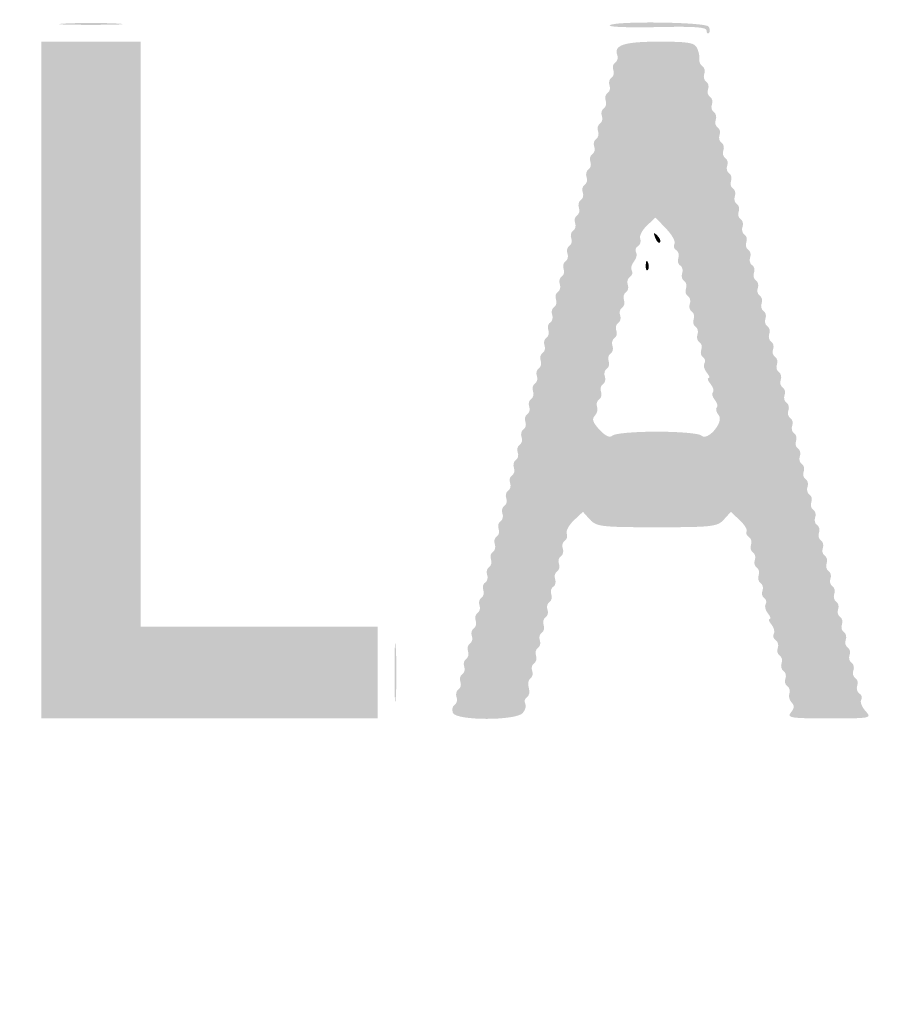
# Model space of a CAD drawing. Header units: inches. Extents: x -21 to 21, y -18 to 18.
# Tile 3 of 8: x -12.6 to -3.9, y -6.4 to 3.5. Entities that reach past the tile are written whole.
import ezdxf

# ---------------------------------------------------------------- set-up
doc = ezdxf.new("R2010")
doc.units = ezdxf.units.IN
doc.header["$MEASUREMENT"] = 0

msp = doc.modelspace()

# ---------------------------------------------------------------- hatches: boundary and pattern name
h = msp.add_hatch(color=7)
edge = h.paths.add_edge_path()
edge.add_spline(control_points=[(-19.3046, -17.9388), (-19.5793, -17.8614), (-19.7294, -17.7876), (-20.0067, -17.5935), (-20.3222, -17.3725), (-20.5239, -17.1423), (-20.7232, -16.7756), (-21.0255, -16.2192), (-21, -17.7651), (-21, -0.0017), (-21, 16.8605), (-21.0081, 16.0598), (-20.8331, 16.5515), (-20.6856, 16.9662), (-20.1975, 17.5232), (-19.8055, 17.7241), (-19.7313, 17.7621), (-19.5493, 17.8341), (-19.4009, 17.8842)], knot_values=[0, 0, 0, 0, 1, 1, 1, 2, 2, 2, 3, 3, 3, 4, 4, 4, 5, 5, 5, 6, 6, 6, 6], degree=3, periodic=0)
edge.add_line((-19.4009, 17.8842), (-19.1312, 17.9752))
edge.add_line((-19.1312, 17.9752), (-0.1734, 17.9872))
edge.add_spline(control_points=[(-0.1734, 17.9872), (14.359, 17.9963), (18.8471, 17.9884), (19.0531, 17.9532), (19.5853, 17.8624), (19.9703, 17.6695), (20.3226, 17.3171), (20.6552, 16.9846), (20.8523, 16.5999), (20.9586, 16.0756), (20.9877, 15.932), (21, 11.1644), (21, -0.0011), (21, -14.5235), (20.9947, -15.9002), (20.9372, -16.1856), (20.7882, -16.9249), (20.1928, -17.6181), (19.4736, -17.8896)], knot_values=[0, 0, 0, 0, 1, 1, 1, 2, 2, 2, 3, 3, 3, 4, 4, 4, 5, 5, 5, 6, 6, 6, 6], degree=3, periodic=0)
edge.add_line((19.4736, -17.8896), (19.2468, -17.9752))
edge.add_line((19.2468, -17.9752), (0.0578, -17.9814))
edge.add_spline(control_points=[(0.0578, -17.9814), (-15.3303, -17.9864), (-19.1655, -17.978), (-19.3046, -17.9388)], knot_values=[0, 0, 0, 0, 1, 1, 1, 1], degree=3, periodic=0)
edge = h.paths.add_edge_path(flags=0)
edge.add_spline(control_points=[(19.4736, -17.8125), (20.1743, -17.548), (20.7129, -16.9159), (20.8601, -16.1856), (20.9176, -15.9002), (20.9229, -14.5235), (20.9229, -0.0011), (20.9229, 11.1644), (20.9107, 15.932), (20.8815, 16.0756), (20.7784, 16.5841), (20.6015, 16.9412), (20.2959, 17.2577), (20.1069, 17.4535), (19.7809, 17.671), (19.5571, 17.7506), (19.0638, 17.926), (20.0708, 17.9175), (-0.0122, 17.9168), (-20.3355, 17.916), (-19.0841, 17.9282), (-19.6222, 17.7257), (-20.078, 17.5541), (-20.5871, 17.0265), (-20.7566, 16.5501), (-20.9309, 16.06), (-20.9229, 16.8546), (-20.9229, -0.0041), (-20.9229, -14.1803), (-20.9166, -15.9103), (-20.8633, -16.1755), (-20.7004, -16.9864), (-20.0977, -17.6384), (-19.3046, -17.8617), (-19.1655, -17.9009), (-15.3303, -17.9093), (0.0578, -17.9044)], knot_values=[0, 0, 0, 0, 1, 1, 1, 2, 2, 2, 3, 3, 3, 4, 4, 4, 5, 5, 5, 6, 6, 6, 7, 7, 7, 8, 8, 8, 9, 9, 9, 10, 10, 10, 11, 11, 11, 12, 12, 12, 12], degree=3, periodic=0)
edge.add_line((0.0578, -17.9044), (19.2468, -17.8982))
edge.add_line((19.2468, -17.8982), (19.4736, -17.8125))
h = msp.add_hatch(color=7)
edge = h.paths.add_edge_path()
edge.add_spline(control_points=[(-19.0228, -17.1737), (-19.0333, -17.1566), (-19.0616, -17.1493), (-19.0855, -17.1573), (-19.1095, -17.1653), (-19.1717, -17.1497), (-19.2238, -17.1227), (-19.2758, -17.0957), (-19.3321, -17.0822), (-19.349, -17.0926), (-19.3659, -17.1031), (-19.4885, -17.0272), (-19.6215, -16.924), (-19.7978, -16.7872), (-19.8954, -16.6744), (-19.9816, -16.5081), (-20.1133, -16.2542), (-20.163, -16.1167), (-20.1552, -16.0275), (-20.1524, -15.9947), (-20.1939, -15.9266), (-20.2475, -15.8763)], knot_values=[0, 0, 0, 0, 1, 1, 1, 2, 2, 2, 3, 3, 3, 4, 4, 4, 5, 5, 5, 6, 6, 6, 7, 7, 7, 7], degree=3, periodic=0)
edge.add_line((-20.2475, -15.8763), (-20.345, -15.7847))
edge.add_line((-20.345, -15.7847), (-20.345, -0.0193))
edge.add_line((-20.345, -0.0193), (-20.345, 15.7462))
edge.add_line((-20.345, 15.7462), (-20.2464, 15.8388))
edge.add_spline(control_points=[(-20.2464, 15.8388), (-20.188, 15.8936), (-20.1552, 15.9591), (-20.1657, 15.9996), (-20.1756, 16.0371), (-20.1674, 16.0778), (-20.1477, 16.09), (-20.1279, 16.1022), (-20.1158, 16.1326), (-20.1208, 16.1575), (-20.1258, 16.1824), (-20.1083, 16.2418), (-20.082, 16.2894), (-20.0556, 16.3371), (-20.0434, 16.3761), (-20.0549, 16.3761), (-20.0664, 16.3761), (-20.0163, 16.4607), (-19.9437, 16.5641), (-19.8472, 16.7013), (-19.823, 16.7636), (-19.8541, 16.7947), (-19.8775, 16.8181), (-19.8846, 16.8494), (-19.8697, 16.8642), (-19.8549, 16.8791), (-19.8236, 16.872), (-19.8002, 16.8486), (-19.7691, 16.8175), (-19.7068, 16.8417), (-19.5696, 16.9382), (-19.4662, 17.0108), (-19.3817, 17.0609), (-19.3817, 17.0494), (-19.3817, 17.0379), (-19.3426, 17.0502), (-19.295, 17.0766), (-19.2473, 17.1031), (-19.1967, 17.1254), (-19.1826, 17.1262), (-19.1684, 17.1269), (-19.1442, 17.1402), (-19.1287, 17.1557), (-19.1132, 17.1712), (-19.0636, 17.1747), (-19.0185, 17.1633), (-18.9625, 17.1493), (-18.9072, 17.1739), (-18.8441, 17.2411)], knot_values=[0, 0, 0, 0, 1, 1, 1, 2, 2, 2, 3, 3, 3, 4, 4, 4, 5, 5, 5, 6, 6, 6, 7, 7, 7, 8, 8, 8, 9, 9, 9, 10, 10, 10, 11, 11, 11, 12, 12, 12, 13, 13, 13, 14, 14, 14, 15, 15, 15, 16, 16, 16, 16], degree=3, periodic=0)
edge.add_line((-18.8441, 17.2411), (-18.7517, 17.3394))
edge.add_line((-18.7517, 17.3394), (0.0193, 17.3394))
edge.add_line((0.0193, 17.3394), (18.7902, 17.3394))
edge.add_line((18.7902, 17.3394), (18.8818, 17.242))
edge.add_spline(control_points=[(18.8818, 17.242), (18.9322, 17.1884), (18.9981, 17.154), (19.0283, 17.1656), (19.0585, 17.1772), (19.107, 17.1669), (19.1361, 17.1427), (19.1652, 17.1186), (19.189, 17.11), (19.189, 17.1237), (19.189, 17.1374), (19.2323, 17.1202), (19.2853, 17.0854), (19.3383, 17.0507), (19.3817, 17.0331), (19.3817, 17.0463), (19.3817, 17.0595), (19.4662, 17.0108), (19.5696, 16.9382), (19.7169, 16.8347), (19.7686, 16.8158), (19.8086, 16.8512), (19.8503, 16.8881), (19.8511, 16.885), (19.8128, 16.834), (19.7752, 16.7839), (19.778, 16.7617), (19.8274, 16.7207), (19.8832, 16.6745), (20.1267, 16.2386), (20.1312, 16.1771), (20.1322, 16.1629), (20.1457, 16.1387), (20.1612, 16.1232), (20.1767, 16.1077), (20.1802, 16.0581), (20.1688, 16.013), (20.1548, 15.9569), (20.1794, 15.9017), (20.2466, 15.8386)], knot_values=[0, 0, 0, 0, 1, 1, 1, 2, 2, 2, 3, 3, 3, 4, 4, 4, 5, 5, 5, 6, 6, 6, 7, 7, 7, 8, 8, 8, 9, 9, 9, 10, 10, 10, 11, 11, 11, 12, 12, 12, 13, 13, 13, 13], degree=3, periodic=0)
edge.add_line((20.2466, 15.8386), (20.345, 15.7462))
edge.add_line((20.345, 15.7462), (20.345, -0.0193))
edge.add_line((20.345, -0.0193), (20.345, -15.7847))
edge.add_line((20.345, -15.7847), (20.2475, -15.8763))
edge.add_spline(control_points=[(20.2475, -15.8763), (20.1939, -15.9266), (20.1532, -15.9947), (20.1571, -16.0275), (20.161, -16.0603), (20.1506, -16.1218), (20.1342, -16.1642), (20.0315, -16.4282), (19.9199, -16.6426), (19.8297, -16.7493), (19.7288, -16.8685), (19.1387, -17.1993), (19.0985, -17.1591), (19.0875, -17.1481), (19.0616, -17.1495), (19.0409, -17.1623), (18.9836, -17.1977), (-19.0009, -17.2091), (-19.0228, -17.1737)], knot_values=[0, 0, 0, 0, 1, 1, 1, 2, 2, 2, 3, 3, 3, 4, 4, 4, 5, 5, 5, 6, 6, 6, 6], degree=3, periodic=0)
edge = h.paths.add_edge_path(flags=0)
edge.add_spline(control_points=[(-18.7844, -16.5688), (-18.7148, -16.4919), (-18.6657, -16.4917), (-0.0061, -16.4917)], knot_values=[0, 0, 0, 0, 1, 1, 1, 1], degree=3, periodic=0)
edge.add_line((-0.0061, -16.4917), (18.7024, -16.4917))
edge.add_line((18.7024, -16.4917), (18.7887, -16.5728))
edge.add_spline(control_points=[(18.7887, -16.5728), (18.8437, -16.6245), (18.8935, -16.6424), (18.926, -16.6221), (18.9541, -16.6046), (18.9981, -16.587), (19.0238, -16.5831), (19.1521, -16.5637), (19.558, -16.1736), (19.5178, -16.1085), (19.507, -16.091), (19.5229, -16.056), (19.5532, -16.0309), (19.5835, -16.0058), (19.5994, -15.9622), (19.5887, -15.9341), (19.5779, -15.906), (19.5876, -15.8716), (19.6102, -15.8576), (19.6666, -15.8227), (19.6686, 15.8215), (19.6122, 15.8564), (19.5907, 15.8697), (19.5828, 15.8963), (19.5947, 15.9156), (19.672, 16.0406), (19.0458, 16.6663), (18.9208, 16.589), (18.9017, 16.5772), (18.8752, 16.5852), (18.8619, 16.6067), (18.8281, 16.6613), (-18.8281, 16.6613), (-18.8619, 16.6067), (-18.8752, 16.5852), (-18.9018, 16.5773), (-18.9211, 16.5892), (-19.0462, 16.6665), (-19.6718, 16.0403), (-19.5945, 15.9153), (-19.5827, 15.8962), (-19.5907, 15.8697), (-19.6122, 15.8564), (-19.6732, 15.8187), (-19.6661, -15.845), (-19.6051, -15.9061), (-19.5797, -15.9315), (-19.5737, -15.9523), (-19.5918, -15.9523), (-19.61, -15.9523), (-19.5918, -15.9888), (-19.5514, -16.0334), (-19.511, -16.078), (-19.4844, -16.1229), (-19.4923, -16.1332), (-19.5415, -16.1974), (-19.0655, -16.6308), (-18.9942, -16.5867), (-18.9771, -16.5762), (-18.9522, -16.5852), (-18.9389, -16.6067), (-18.903, -16.6648), (-18.8622, -16.6548), (-18.7844, -16.5688)], knot_values=[0, 0, 0, 0, 1, 1, 1, 2, 2, 2, 3, 3, 3, 4, 4, 4, 5, 5, 5, 6, 6, 6, 7, 7, 7, 8, 8, 8, 9, 9, 9, 10, 10, 10, 11, 11, 11, 12, 12, 12, 13, 13, 13, 14, 14, 14, 15, 15, 15, 16, 16, 16, 17, 17, 17, 18, 18, 18, 19, 19, 19, 20, 20, 20, 21, 21, 21, 21], degree=3, periodic=0)
h = msp.add_hatch(color=7)
edge = h.paths.add_edge_path()
edge.add_spline(control_points=[(-12.1665, 3.4965), (-12.0235, 3.5039), (-11.7894, 3.5039), (-11.6463, 3.4965), (-11.5033, 3.489), (-11.6203, 3.483), (-11.9064, 3.483), (-12.1925, 3.483), (-12.3096, 3.489), (-12.1665, 3.4965)], knot_values=[0, 0, 0, 0, 1, 1, 1, 2, 2, 2, 3, 3, 3, 3], degree=3, periodic=0)
h = msp.add_hatch(color=7)
edge = h.paths.add_edge_path()
edge.add_spline(control_points=[(-5.7028, 3.4251), (-5.7028, 3.4604), (-5.8275, 3.4692), (-6.2001, 3.4604), (-6.4736, 3.4539), (-6.6893, 3.4616), (-6.6795, 3.4775), (-6.6507, 3.5238), (-5.711, 3.5124), (-5.6819, 3.4653), (-5.6679, 3.4427), (-5.6669, 3.4138), (-5.6796, 3.4011), (-5.6923, 3.3884), (-5.7028, 3.3992), (-5.7028, 3.4251)], knot_values=[0, 0, 0, 0, 1, 1, 1, 2, 2, 2, 3, 3, 3, 4, 4, 4, 5, 5, 5, 5], degree=3, periodic=0)
msp.add_hatch(color=7).paths.add_polyline_path([(-12.4073, -0.0963), (-12.4073, 3.3138), (-11.9064, 3.3138), (-11.4055, 3.3138), (-11.4055, 0.3661), (-11.4055, -2.5817), (-10.211, -2.5817), (-9.0165, -2.5817), (-9.0165, -3.044), (-9.0165, -3.5064), (-10.7119, -3.5064), (-12.4073, -3.5064), (-12.4073, -0.0963)])
h = msp.add_hatch(color=7)
edge = h.paths.add_edge_path()
edge.add_spline(control_points=[(-8.2593, -3.4499), (-8.2713, -3.4187), (-8.2633, -3.3823), (-8.2416, -3.3689), (-8.2198, -3.3555), (-8.2112, -3.3208), (-8.2223, -3.2918), (-8.2334, -3.2629), (-8.2247, -3.2282), (-8.203, -3.2148), (-8.1813, -3.2013), (-8.1726, -3.1667), (-8.1838, -3.1377), (-8.1949, -3.1087), (-8.1862, -3.0741), (-8.1645, -3.0606), (-8.1428, -3.0472), (-8.1341, -3.0125), (-8.1452, -2.9836), (-8.1563, -2.9546), (-8.1477, -2.9199), (-8.126, -2.9065), (-8.1043, -2.8931), (-8.0956, -2.8584), (-8.1067, -2.8294), (-8.1178, -2.8005), (-8.1091, -2.7658), (-8.0874, -2.7524), (-8.0657, -2.739), (-8.0571, -2.7043), (-8.0682, -2.6753), (-8.0793, -2.6464), (-8.0706, -2.6117), (-8.0489, -2.5983), (-8.0272, -2.5848), (-8.0185, -2.5502), (-8.0296, -2.5212), (-8.0408, -2.4922), (-8.0321, -2.4575), (-8.0104, -2.4441), (-7.9887, -2.4307), (-7.98, -2.396), (-7.9911, -2.3671), (-8.0022, -2.3381), (-7.9935, -2.3034), (-7.9718, -2.29), (-7.9501, -2.2766), (-7.9415, -2.2419), (-7.9526, -2.2129), (-7.9637, -2.184), (-7.955, -2.1493), (-7.9333, -2.1359), (-7.9116, -2.1224), (-7.9029, -2.0878), (-7.914, -2.0588), (-7.9252, -2.0298), (-7.9165, -1.9952), (-7.8948, -1.9817), (-7.8731, -1.9683), (-7.8644, -1.9336), (-7.8755, -1.9047), (-7.8866, -1.8757), (-7.878, -1.841), (-7.8562, -1.8276), (-7.8345, -1.8142), (-7.8259, -1.7795), (-7.837, -1.7505), (-7.8481, -1.7216), (-7.8394, -1.6869), (-7.8177, -1.6735), (-7.796, -1.6601), (-7.7873, -1.6254), (-7.7984, -1.5964), (-7.8096, -1.5675), (-7.8009, -1.5328), (-7.7792, -1.5194), (-7.7575, -1.5059), (-7.7488, -1.4713), (-7.7599, -1.4423), (-7.771, -1.4133), (-7.7624, -1.3786), (-7.7406, -1.3652), (-7.7189, -1.3518), (-7.7103, -1.3171), (-7.7214, -1.2882), (-7.7325, -1.2592), (-7.7238, -1.2245), (-7.7021, -1.2111), (-7.6804, -1.1977), (-7.6717, -1.163), (-7.6828, -1.134), (-7.694, -1.1051), (-7.6853, -1.0704), (-7.6636, -1.057), (-7.6419, -1.0436), (-7.6332, -1.0089), (-7.6443, -0.9799), (-7.6554, -0.9509), (-7.6468, -0.9163), (-7.625, -0.9028), (-7.6033, -0.8894), (-7.5947, -0.8547), (-7.6058, -0.8258), (-7.6169, -0.7968), (-7.6082, -0.7621), (-7.5865, -0.7487), (-7.5648, -0.7353), (-7.5561, -0.7006), (-7.5672, -0.6716), (-7.5784, -0.6427), (-7.5697, -0.608), (-7.548, -0.5946), (-7.5263, -0.5812), (-7.5176, -0.5465), (-7.5287, -0.5175), (-7.5398, -0.4886), (-7.5312, -0.4539), (-7.5095, -0.4405), (-7.4877, -0.427), (-7.4791, -0.3924), (-7.4902, -0.3634), (-7.5013, -0.3344), (-7.4926, -0.2997), (-7.4709, -0.2863), (-7.4492, -0.2729), (-7.4405, -0.2382), (-7.4517, -0.2093), (-7.4628, -0.1803), (-7.4541, -0.1456), (-7.4324, -0.1322), (-7.4107, -0.1188), (-7.402, -0.0841), (-7.4131, -0.0551), (-7.4242, -0.0262), (-7.4156, 0.0085), (-7.3939, 0.0219), (-7.3721, 0.0353), (-7.3635, 0.07), (-7.3746, 0.099), (-7.3857, 0.128), (-7.377, 0.1626), (-7.3553, 0.1761), (-7.3336, 0.1895), (-7.3249, 0.2242), (-7.3361, 0.2531), (-7.3472, 0.2821), (-7.3385, 0.3168), (-7.3168, 0.3302), (-7.2951, 0.3436), (-7.2864, 0.3783), (-7.2975, 0.4073), (-7.3086, 0.4362), (-7.3, 0.4709), (-7.2783, 0.4843), (-7.2565, 0.4977), (-7.2479, 0.5324), (-7.259, 0.5614), (-7.2701, 0.5903), (-7.2614, 0.625), (-7.2397, 0.6384), (-7.218, 0.6519), (-7.2093, 0.6865), (-7.2205, 0.7155), (-7.2316, 0.7445), (-7.2229, 0.7792), (-7.2012, 0.7926), (-7.1795, 0.806), (-7.1708, 0.8407), (-7.1819, 0.8696), (-7.193, 0.8986), (-7.1844, 0.9333), (-7.1627, 0.9467), (-7.141, 0.9601), (-7.1323, 0.9948), (-7.1434, 1.0238), (-7.1545, 1.0527), (-7.1458, 1.0874), (-7.1241, 1.1008), (-7.1024, 1.1142), (-7.0937, 1.1489), (-7.1049, 1.1779), (-7.116, 1.2069), (-7.1073, 1.2415), (-7.0856, 1.255), (-7.0639, 1.2684), (-7.0552, 1.3031), (-7.0663, 1.332), (-7.0774, 1.361), (-7.0688, 1.3957), (-7.0471, 1.4091), (-7.0254, 1.4225), (-7.0167, 1.4572), (-7.0278, 1.4861), (-7.0389, 1.5151), (-7.0302, 1.5498), (-7.0085, 1.5632), (-6.9868, 1.5766), (-6.9782, 1.6113), (-6.9893, 1.6403), (-7.0004, 1.6692), (-6.9917, 1.7039), (-6.97, 1.7173), (-6.9483, 1.7308), (-6.9396, 1.7654), (-6.9507, 1.7944), (-6.9619, 1.8234), (-6.9532, 1.8581), (-6.9315, 1.8715), (-6.9098, 1.8849), (-6.9011, 1.9196), (-6.9122, 1.9485), (-6.9233, 1.9775), (-6.9146, 2.0122), (-6.8929, 2.0256), (-6.8712, 2.039), (-6.8626, 2.0737), (-6.8737, 2.1027), (-6.8848, 2.1316), (-6.8761, 2.1663), (-6.8544, 2.1797), (-6.8327, 2.1931), (-6.824, 2.2278), (-6.8351, 2.2568), (-6.8463, 2.2858), (-6.8376, 2.3204), (-6.8159, 2.3339), (-6.7942, 2.3473), (-6.7855, 2.382), (-6.7966, 2.4109), (-6.8077, 2.4399), (-6.7991, 2.4746), (-6.7773, 2.488), (-6.7556, 2.5014), (-6.747, 2.5361), (-6.7581, 2.565), (-6.7692, 2.594), (-6.7605, 2.6287), (-6.7388, 2.6421), (-6.7171, 2.6555), (-6.7084, 2.6902), (-6.7195, 2.7192), (-6.7307, 2.7481), (-6.722, 2.7828), (-6.7003, 2.7962), (-6.6786, 2.8097), (-6.6699, 2.8443), (-6.681, 2.8733), (-6.6921, 2.9023), (-6.6835, 2.937), (-6.6617, 2.9504), (-6.64, 2.9638), (-6.6314, 2.9985), (-6.6425, 3.0274), (-6.6536, 3.0564), (-6.6449, 3.0911), (-6.6232, 3.1045), (-6.6015, 3.1179), (-6.5922, 3.151), (-6.6026, 3.1781), (-6.6413, 3.2789), (-6.5328, 3.3138), (-6.1808, 3.3138), (-5.8804, 3.3138), (-5.8221, 3.3035), (-5.7971, 3.2463), (-5.7809, 3.2092), (-5.7709, 3.1585), (-5.7748, 3.1336), (-5.7787, 3.1087), (-5.7648, 3.0778), (-5.744, 3.065), (-5.7232, 3.0521), (-5.7152, 3.0179), (-5.7263, 2.9889), (-5.7374, 2.9599), (-5.7288, 2.9253), (-5.7071, 2.9118), (-5.6854, 2.8984), (-5.6767, 2.8637), (-5.6878, 2.8348), (-5.6989, 2.8058), (-5.6902, 2.7711), (-5.6685, 2.7577), (-5.6468, 2.7443), (-5.6381, 2.7096), (-5.6493, 2.6806), (-5.6604, 2.6517), (-5.6517, 2.617), (-5.63, 2.6036), (-5.6083, 2.5902), (-5.5996, 2.5555), (-5.6107, 2.5265), (-5.6218, 2.4976), (-5.6132, 2.4629), (-5.5915, 2.4495), (-5.5698, 2.436), (-5.5611, 2.4014), (-5.5722, 2.3724), (-5.5833, 2.3434), (-5.5746, 2.3087), (-5.5529, 2.2953), (-5.5312, 2.2819), (-5.5226, 2.2472), (-5.5337, 2.2183), (-5.5448, 2.1893), (-5.5361, 2.1546), (-5.5144, 2.1412), (-5.4927, 2.1278), (-5.484, 2.0931), (-5.4951, 2.0641), (-5.5063, 2.0352), (-5.4976, 2.0005), (-5.4759, 1.9871), (-5.4542, 1.9736), (-5.4455, 1.939), (-5.4566, 1.91), (-5.4677, 1.881), (-5.459, 1.8464), (-5.4373, 1.8329), (-5.4156, 1.8195), (-5.407, 1.7848), (-5.4181, 1.7559), (-5.4292, 1.7269), (-5.4205, 1.6922), (-5.3988, 1.6788), (-5.3771, 1.6654), (-5.3684, 1.6307), (-5.3795, 1.6017), (-5.3907, 1.5728), (-5.382, 1.5381), (-5.3603, 1.5247), (-5.3386, 1.5113), (-5.3299, 1.4766), (-5.341, 1.4476), (-5.3521, 1.4187), (-5.3435, 1.384), (-5.3217, 1.3706), (-5.3, 1.3571), (-5.2914, 1.3225), (-5.3025, 1.2935), (-5.3136, 1.2645), (-5.3049, 1.2298), (-5.2832, 1.2164), (-5.2615, 1.203), (-5.2528, 1.1683), (-5.2639, 1.1394), (-5.2751, 1.1104), (-5.2664, 1.0757), (-5.2447, 1.0623), (-5.223, 1.0489), (-5.2143, 1.0142), (-5.2254, 0.9852), (-5.2365, 0.9563), (-5.2279, 0.9216), (-5.2061, 0.9082), (-5.1844, 0.8947), (-5.1758, 0.8601), (-5.1869, 0.8311), (-5.198, 0.8021), (-5.1893, 0.7675), (-5.1676, 0.754), (-5.1459, 0.7406), (-5.1372, 0.7059), (-5.1483, 0.677), (-5.1595, 0.648), (-5.1508, 0.6133), (-5.1291, 0.5999), (-5.1074, 0.5865), (-5.0987, 0.5518), (-5.1098, 0.5228), (-5.1209, 0.4939), (-5.1123, 0.4592), (-5.0905, 0.4458), (-5.0688, 0.4324), (-5.0602, 0.3977), (-5.0713, 0.3687), (-5.0824, 0.3398), (-5.0737, 0.3051), (-5.052, 0.2917), (-5.0303, 0.2782), (-5.0216, 0.2436), (-5.0328, 0.2146), (-5.0439, 0.1856), (-5.0352, 0.1509), (-5.0135, 0.1375), (-4.9918, 0.1241), (-4.9831, 0.0894), (-4.9942, 0.0605), (-5.0053, 0.0315), (-4.9967, -0.0032), (-4.975, -0.0166), (-4.9532, -0.03), (-4.9446, -0.0647), (-4.9557, -0.0937), (-4.9668, -0.1226), (-4.9581, -0.1573), (-4.9364, -0.1707), (-4.9147, -0.1841), (-4.906, -0.2188), (-4.9172, -0.2478), (-4.9283, -0.2768), (-4.9196, -0.3114), (-4.8979, -0.3249), (-4.8762, -0.3383), (-4.8675, -0.373), (-4.8786, -0.4019), (-4.8897, -0.4309), (-4.8811, -0.4656), (-4.8594, -0.479), (-4.8376, -0.4924), (-4.829, -0.5271), (-4.8401, -0.5561), (-4.8512, -0.585), (-4.8425, -0.6197), (-4.8208, -0.6331), (-4.7991, -0.6465), (-4.7904, -0.6812), (-4.8016, -0.7102), (-4.8127, -0.7391), (-4.804, -0.7738), (-4.7823, -0.7872), (-4.7606, -0.8007), (-4.7519, -0.8353), (-4.763, -0.8643), (-4.7741, -0.8933), (-4.7655, -0.928), (-4.7438, -0.9414), (-4.722, -0.9548), (-4.7134, -0.9895), (-4.7245, -1.0184), (-4.7356, -1.0474), (-4.7269, -1.0821), (-4.7052, -1.0955), (-4.6835, -1.1089), (-4.6748, -1.1436), (-4.686, -1.1726), (-4.6971, -1.2015), (-4.6884, -1.2362), (-4.6667, -1.2496), (-4.645, -1.263), (-4.6363, -1.2977), (-4.6474, -1.3267), (-4.6585, -1.3557), (-4.6499, -1.3903), (-4.6282, -1.4038), (-4.6065, -1.4172), (-4.5978, -1.4519), (-4.6089, -1.4808), (-4.62, -1.5098), (-4.6113, -1.5445), (-4.5896, -1.5579), (-4.5679, -1.5713), (-4.5592, -1.606), (-4.5704, -1.635), (-4.5815, -1.6639), (-4.5728, -1.6986), (-4.5511, -1.712), (-4.5294, -1.7254), (-4.5207, -1.7601), (-4.5318, -1.7891), (-4.5429, -1.818), (-4.5343, -1.8527), (-4.5126, -1.8661), (-4.4909, -1.8796), (-4.4822, -1.9142), (-4.4933, -1.9432), (-4.5044, -1.9722), (-4.4957, -2.0069), (-4.474, -2.0203), (-4.4523, -2.0337), (-4.4437, -2.0684), (-4.4548, -2.0973), (-4.4659, -2.1263), (-4.4572, -2.161), (-4.4355, -2.1744), (-4.4138, -2.1878), (-4.4051, -2.2225), (-4.4162, -2.2515), (-4.4274, -2.2804), (-4.4187, -2.3151), (-4.397, -2.3285), (-4.3753, -2.3419), (-4.3666, -2.3766), (-4.3777, -2.4056), (-4.3888, -2.4346), (-4.3802, -2.4692), (-4.3584, -2.4827), (-4.3367, -2.4961), (-4.3281, -2.5308), (-4.3392, -2.5597), (-4.3503, -2.5887), (-4.3416, -2.6234), (-4.3199, -2.6368), (-4.2982, -2.6502), (-4.2895, -2.6849), (-4.3006, -2.7139), (-4.3118, -2.7428), (-4.3031, -2.7775), (-4.2814, -2.7909), (-4.2597, -2.8043), (-4.251, -2.839), (-4.2621, -2.868), (-4.2732, -2.8969), (-4.2646, -2.9316), (-4.2428, -2.945), (-4.2211, -2.9585), (-4.2125, -2.9931), (-4.2236, -3.0221), (-4.2347, -3.0511), (-4.226, -3.0858), (-4.2043, -3.0992), (-4.1826, -3.1126), (-4.1739, -3.1473), (-4.185, -3.1762), (-4.1962, -3.2052), (-4.1864, -3.2405), (-4.1635, -3.2547), (-4.1405, -3.2689), (-4.1323, -3.2978), (-4.1453, -3.3189), (-4.1584, -3.3399), (-4.1386, -3.3907), (-4.1015, -3.4318), (-4.035, -3.5052), (-4.0411, -3.5064), (-4.4685, -3.5064), (-4.8557, -3.5064), (-4.8976, -3.4999), (-4.8537, -3.447), (-4.8184, -3.4045), (-4.8162, -3.3757), (-4.846, -3.346), (-4.8688, -3.3231), (-4.8791, -3.2822), (-4.8687, -3.2552), (-4.8583, -3.2281), (-4.8676, -3.195), (-4.8893, -3.1816), (-4.911, -3.1681), (-4.9196, -3.1335), (-4.9085, -3.1045), (-4.8974, -3.0755), (-4.9061, -3.0409), (-4.9278, -3.0274), (-4.9495, -3.014), (-4.9582, -2.9793), (-4.9471, -2.9504), (-4.936, -2.9214), (-4.9446, -2.8867), (-4.9663, -2.8733), (-4.988, -2.8599), (-4.9967, -2.8252), (-4.9856, -2.7962), (-4.9745, -2.7673), (-4.9842, -2.732), (-5.0072, -2.7177), (-5.0302, -2.7035), (-5.0385, -2.675), (-5.0258, -2.6544), (-5.013, -2.6337), (-5.0235, -2.5916), (-5.0491, -2.5607), (-5.0747, -2.5298), (-5.0828, -2.5046), (-5.067, -2.5046), (-5.0512, -2.5046), (-5.0592, -2.4793), (-5.0848, -2.4485), (-5.1104, -2.4176), (-5.121, -2.3755), (-5.1082, -2.3548), (-5.0954, -2.3342), (-5.1018, -2.3068), (-5.1225, -2.2941), (-5.1431, -2.2813), (-5.1508, -2.2472), (-5.1397, -2.2183), (-5.1286, -2.1893), (-5.1373, -2.1546), (-5.159, -2.1412), (-5.1807, -2.1278), (-5.1894, -2.0931), (-5.1783, -2.0641), (-5.1671, -2.0352), (-5.1758, -2.0005), (-5.1975, -1.9871), (-5.2192, -1.9736), (-5.2279, -1.939), (-5.2168, -1.91), (-5.2057, -1.881), (-5.2143, -1.8464), (-5.2361, -1.8329), (-5.2578, -1.8195), (-5.2664, -1.7848), (-5.2553, -1.7559), (-5.2442, -1.7269), (-5.2539, -1.6916), (-5.2769, -1.6774), (-5.2999, -1.6632), (-5.3103, -1.6379), (-5.3, -1.6213), (-5.2897, -1.6046), (-5.3212, -1.5536), (-5.3699, -1.5078)], knot_values=[0, 0, 0, 0, 1, 1, 1, 2, 2, 2, 3, 3, 3, 4, 4, 4, 5, 5, 5, 6, 6, 6, 7, 7, 7, 8, 8, 8, 9, 9, 9, 10, 10, 10, 11, 11, 11, 12, 12, 12, 13, 13, 13, 14, 14, 14, 15, 15, 15, 16, 16, 16, 17, 17, 17, 18, 18, 18, 19, 19, 19, 20, 20, 20, 21, 21, 21, 22, 22, 22, 23, 23, 23, 24, 24, 24, 25, 25, 25, 26, 26, 26, 27, 27, 27, 28, 28, 28, 29, 29, 29, 30, 30, 30, 31, 31, 31, 32, 32, 32, 33, 33, 33, 34, 34, 34, 35, 35, 35, 36, 36, 36, 37, 37, 37, 38, 38, 38, 39, 39, 39, 40, 40, 40, 41, 41, 41, 42, 42, 42, 43, 43, 43, 44, 44, 44, 45, 45, 45, 46, 46, 46, 47, 47, 47, 48, 48, 48, 49, 49, 49, 50, 50, 50, 51, 51, 51, 52, 52, 52, 53, 53, 53, 54, 54, 54, 55, 55, 55, 56, 56, 56, 57, 57, 57, 58, 58, 58, 59, 59, 59, 60, 60, 60, 61, 61, 61, 62, 62, 62, 63, 63, 63, 64, 64, 64, 65, 65, 65, 66, 66, 66, 67, 67, 67, 68, 68, 68, 69, 69, 69, 70, 70, 70, 71, 71, 71, 72, 72, 72, 73, 73, 73, 74, 74, 74, 75, 75, 75, 76, 76, 76, 77, 77, 77, 78, 78, 78, 79, 79, 79, 80, 80, 80, 81, 81, 81, 82, 82, 82, 83, 83, 83, 84, 84, 84, 85, 85, 85, 86, 86, 86, 87, 87, 87, 88, 88, 88, 89, 89, 89, 90, 90, 90, 91, 91, 91, 92, 92, 92, 93, 93, 93, 94, 94, 94, 95, 95, 95, 96, 96, 96, 97, 97, 97, 98, 98, 98, 99, 99, 99, 100, 100, 100, 101, 101, 101, 102, 102, 102, 103, 103, 103, 104, 104, 104, 105, 105, 105, 106, 106, 106, 107, 107, 107, 108, 108, 108, 109, 109, 109, 110, 110, 110, 111, 111, 111, 112, 112, 112, 113, 113, 113, 114, 114, 114, 115, 115, 115, 116, 116, 116, 117, 117, 117, 118, 118, 118, 119, 119, 119, 120, 120, 120, 121, 121, 121, 122, 122, 122, 123, 123, 123, 124, 124, 124, 125, 125, 125, 126, 126, 126, 127, 127, 127, 128, 128, 128, 129, 129, 129, 130, 130, 130, 131, 131, 131, 132, 132, 132, 133, 133, 133, 134, 134, 134, 135, 135, 135, 136, 136, 136, 137, 137, 137, 138, 138, 138, 139, 139, 139, 140, 140, 140, 141, 141, 141, 142, 142, 142, 143, 143, 143, 144, 144, 144, 145, 145, 145, 146, 146, 146, 147, 147, 147, 148, 148, 148, 149, 149, 149, 150, 150, 150, 151, 151, 151, 152, 152, 152, 153, 153, 153, 154, 154, 154, 155, 155, 155, 156, 156, 156, 157, 157, 157, 158, 158, 158, 159, 159, 159, 160, 160, 160, 161, 161, 161, 162, 162, 162, 163, 163, 163, 164, 164, 164, 165, 165, 165, 166, 166, 166, 167, 167, 167, 168, 168, 168, 169, 169, 169, 170, 170, 170, 171, 171, 171, 172, 172, 172, 173, 173, 173, 174, 174, 174, 175, 175, 175, 176, 176, 176, 177, 177, 177, 178, 178, 178, 179, 179, 179, 180, 180, 180, 181, 181, 181, 182, 182, 182, 183, 183, 183, 184, 184, 184, 185, 185, 185, 186, 186, 186, 187, 187, 187, 188, 188, 188, 189, 189, 189, 190, 190, 190, 191, 191, 191, 192, 192, 192, 193, 193, 193, 194, 194, 194, 195, 195, 195, 196, 196, 196, 197, 197, 197, 198, 198, 198, 199, 199, 199, 200, 200, 200, 201, 201, 201, 201], degree=3, periodic=0)
edge.add_line((-5.3699, -1.5078), (-5.4585, -1.4245))
edge.add_line((-5.4585, -1.4245), (-5.5288, -1.5022))
edge.add_spline(control_points=[(-5.5288, -1.5022), (-5.5936, -1.5737), (-5.6465, -1.5798), (-6.2037, -1.5798), (-6.7609, -1.5798), (-6.8137, -1.5737), (-6.8785, -1.5022)], knot_values=[0, 0, 0, 0, 1, 1, 1, 2, 2, 2, 2], degree=3, periodic=0)
edge.add_line((-6.8785, -1.5022), (-6.9488, -1.4245))
edge.add_line((-6.9488, -1.4245), (-7.0398, -1.5099))
edge.add_spline(control_points=[(-7.0398, -1.5099), (-7.0898, -1.5569), (-7.1223, -1.6173), (-7.112, -1.6442), (-7.1017, -1.671), (-7.111, -1.7039), (-7.1328, -1.7173), (-7.1545, -1.7308), (-7.1631, -1.7654), (-7.152, -1.7944), (-7.1409, -1.8234), (-7.1496, -1.8581), (-7.1713, -1.8715), (-7.193, -1.8849), (-7.2017, -1.9196), (-7.1905, -1.9485), (-7.1794, -1.9775), (-7.1881, -2.0122), (-7.2098, -2.0256), (-7.2315, -2.039), (-7.2402, -2.0737), (-7.2291, -2.1027), (-7.218, -2.1316), (-7.2266, -2.1663), (-7.2483, -2.1797), (-7.2701, -2.1931), (-7.2787, -2.2278), (-7.2676, -2.2568), (-7.2565, -2.2858), (-7.2652, -2.3204), (-7.2869, -2.3339), (-7.3086, -2.3473), (-7.3173, -2.382), (-7.3061, -2.4109), (-7.295, -2.4399), (-7.3037, -2.4746), (-7.3254, -2.488), (-7.3471, -2.5014), (-7.3558, -2.5361), (-7.3447, -2.565), (-7.3336, -2.594), (-7.3422, -2.6287), (-7.3639, -2.6421), (-7.3857, -2.6555), (-7.3943, -2.6902), (-7.3832, -2.7192), (-7.3721, -2.7481), (-7.3808, -2.7828), (-7.4025, -2.7962), (-7.4242, -2.8097), (-7.4329, -2.8443), (-7.4217, -2.8733), (-7.4106, -2.9023), (-7.4193, -2.937), (-7.441, -2.9504), (-7.4627, -2.9638), (-7.4714, -2.9985), (-7.4603, -3.0274), (-7.4492, -3.0564), (-7.4574, -3.0908), (-7.4785, -3.1038), (-7.4996, -3.1169), (-7.5068, -3.1593), (-7.4945, -3.1982), (-7.4822, -3.237), (-7.4904, -3.2801), (-7.5128, -3.2939), (-7.5352, -3.3078), (-7.5431, -3.336), (-7.5303, -3.3566), (-7.5176, -3.3773), (-7.5281, -3.4195), (-7.5537, -3.4503), (-7.6206, -3.531), (-8.2284, -3.5306), (-8.2593, -3.4499)], knot_values=[0, 0, 0, 0, 1, 1, 1, 2, 2, 2, 3, 3, 3, 4, 4, 4, 5, 5, 5, 6, 6, 6, 7, 7, 7, 8, 8, 8, 9, 9, 9, 10, 10, 10, 11, 11, 11, 12, 12, 12, 13, 13, 13, 14, 14, 14, 15, 15, 15, 16, 16, 16, 17, 17, 17, 18, 18, 18, 19, 19, 19, 20, 20, 20, 21, 21, 21, 22, 22, 22, 23, 23, 23, 24, 24, 24, 25, 25, 25, 25], degree=3, periodic=0)
edge = h.paths.add_edge_path(flags=0)
edge.add_spline(control_points=[(-6.2037, -0.6165), (-5.979, -0.6165), (-5.7777, -0.6341), (-5.7562, -0.6556), (-5.694, -0.7177), (-5.5244, -0.5188), (-5.5812, -0.4503), (-5.6053, -0.4213), (-5.614, -0.3865), (-5.6006, -0.3731), (-5.5872, -0.3596), (-5.5958, -0.325), (-5.6199, -0.296), (-5.6439, -0.2671), (-5.6526, -0.2324), (-5.6391, -0.2189), (-5.6257, -0.2055), (-5.6366, -0.1681), (-5.6634, -0.1358), (-5.6903, -0.1035), (-5.6993, -0.0771), (-5.6835, -0.0771), (-5.6677, -0.0771), (-5.6757, -0.0518), (-5.7014, -0.021), (-5.727, 0.0099), (-5.7375, 0.0521), (-5.7247, 0.0727), (-5.7119, 0.0934), (-5.7184, 0.1207), (-5.739, 0.1334), (-5.7596, 0.1462), (-5.7674, 0.1803), (-5.7562, 0.2093), (-5.7451, 0.2382), (-5.7538, 0.2729), (-5.7755, 0.2863), (-5.7972, 0.2997), (-5.8059, 0.3344), (-5.7948, 0.3634), (-5.7837, 0.3924), (-5.7923, 0.427), (-5.814, 0.4405), (-5.8358, 0.4539), (-5.8444, 0.4886), (-5.8333, 0.5175), (-5.8222, 0.5465), (-5.8309, 0.5812), (-5.8526, 0.5946), (-5.8743, 0.608), (-5.883, 0.6427), (-5.8718, 0.6716), (-5.8607, 0.7006), (-5.8694, 0.7353), (-5.8911, 0.7487), (-5.9128, 0.7621), (-5.9215, 0.7968), (-5.9104, 0.8258), (-5.8993, 0.8547), (-5.9079, 0.8894), (-5.9296, 0.9028), (-5.9513, 0.9163), (-5.96, 0.9509), (-5.9489, 0.9799), (-5.9378, 1.0089), (-5.9465, 1.0436), (-5.9682, 1.057), (-5.9899, 1.0704), (-5.9985, 1.1051), (-5.9874, 1.134), (-5.9763, 1.163), (-5.986, 1.1983), (-6.009, 1.2125), (-6.032, 1.2267), (-6.04, 1.2559), (-6.0267, 1.2774), (-6.0134, 1.2988), (-6.0511, 1.367), (-6.1103, 1.4288)], knot_values=[0, 0, 0, 0, 1, 1, 1, 2, 2, 2, 3, 3, 3, 4, 4, 4, 5, 5, 5, 6, 6, 6, 7, 7, 7, 8, 8, 8, 9, 9, 9, 10, 10, 10, 11, 11, 11, 12, 12, 12, 13, 13, 13, 14, 14, 14, 15, 15, 15, 16, 16, 16, 17, 17, 17, 18, 18, 18, 19, 19, 19, 20, 20, 20, 21, 21, 21, 22, 22, 22, 23, 23, 23, 24, 24, 24, 25, 25, 25, 26, 26, 26, 26], degree=3, periodic=0)
edge.add_line((-6.1103, 1.4288), (-6.218, 1.5412))
edge.add_line((-6.218, 1.5412), (-6.3044, 1.4601))
edge.add_spline(control_points=[(-6.3044, 1.4601), (-6.3519, 1.4155), (-6.3822, 1.3565), (-6.3717, 1.3292), (-6.3611, 1.3018), (-6.3713, 1.2677), (-6.3943, 1.2535), (-6.4173, 1.2393), (-6.4257, 1.2108), (-6.4129, 1.1901), (-6.4001, 1.1695), (-6.41, 1.1281), (-6.4349, 1.0982), (-6.4597, 1.0682), (-6.4696, 1.0268), (-6.4568, 1.0062), (-6.4441, 0.9855), (-6.4524, 0.957), (-6.4754, 0.9428), (-6.4984, 0.9286), (-6.5081, 0.8933), (-6.497, 0.8643), (-6.4859, 0.8353), (-6.4945, 0.8007), (-6.5162, 0.7872), (-6.5379, 0.7738), (-6.5466, 0.7391), (-6.5355, 0.7102), (-6.5244, 0.6812), (-6.5331, 0.6465), (-6.5548, 0.6331), (-6.5765, 0.6197), (-6.5852, 0.585), (-6.574, 0.5561), (-6.5629, 0.5271), (-6.5716, 0.4924), (-6.5933, 0.479), (-6.615, 0.4656), (-6.6237, 0.4309), (-6.6126, 0.4019), (-6.6015, 0.373), (-6.6101, 0.3383), (-6.6318, 0.3249), (-6.6535, 0.3114), (-6.6622, 0.2768), (-6.6511, 0.2478), (-6.64, 0.2188), (-6.6487, 0.1841), (-6.6704, 0.1707), (-6.6921, 0.1573), (-6.7007, 0.1226), (-6.6896, 0.0937), (-6.6785, 0.0647), (-6.6872, 0.03), (-6.7089, 0.0166), (-6.7306, 0.0032), (-6.7393, -0.0315), (-6.7282, -0.0605), (-6.717, -0.0894), (-6.7257, -0.1241), (-6.7474, -0.1375), (-6.7691, -0.1509), (-6.7778, -0.1856), (-6.7667, -0.2146), (-6.7556, -0.2436), (-6.7642, -0.2782), (-6.786, -0.2917), (-6.8077, -0.3051), (-6.8169, -0.3382), (-6.8066, -0.3653), (-6.7962, -0.3923), (-6.8069, -0.4337), (-6.8304, -0.4572), (-6.8617, -0.4884), (-6.8486, -0.526), (-6.7817, -0.5972), (-6.7199, -0.663), (-6.6775, -0.6819), (-6.6512, -0.6556), (-6.6297, -0.6341), (-6.4283, -0.6165), (-6.2037, -0.6165)], knot_values=[0, 0, 0, 0, 1, 1, 1, 2, 2, 2, 3, 3, 3, 4, 4, 4, 5, 5, 5, 6, 6, 6, 7, 7, 7, 8, 8, 8, 9, 9, 9, 10, 10, 10, 11, 11, 11, 12, 12, 12, 13, 13, 13, 14, 14, 14, 15, 15, 15, 16, 16, 16, 17, 17, 17, 18, 18, 18, 19, 19, 19, 20, 20, 20, 21, 21, 21, 22, 22, 22, 23, 23, 23, 24, 24, 24, 25, 25, 25, 26, 26, 26, 27, 27, 27, 27], degree=3, periodic=0)
h = msp.add_hatch(color=7)
edge = h.paths.add_edge_path()
edge.add_spline(control_points=[(-6.2205, 1.3373), (-6.2414, 1.3922), (-6.2369, 1.3967), (-6.1989, 1.3589), (-6.1726, 1.3328), (-6.1607, 1.3017), (-6.1726, 1.2898), (-6.1844, 1.2779), (-6.206, 1.2993), (-6.2205, 1.3373)], knot_values=[0, 0, 0, 0, 1, 1, 1, 2, 2, 2, 3, 3, 3, 3], degree=3, periodic=0)
h = msp.add_hatch(color=7)
edge = h.paths.add_edge_path()
edge.add_spline(control_points=[(-6.3162, 1.0628), (-6.3144, 1.1077), (-6.3052, 1.1169), (-6.2929, 1.0861), (-6.2818, 1.0583), (-6.2832, 1.0251), (-6.296, 1.0123), (-6.3088, 0.9995), (-6.3179, 1.0222), (-6.3162, 1.0628)], knot_values=[0, 0, 0, 0, 1, 1, 1, 2, 2, 2, 3, 3, 3, 3], degree=3, periodic=0)
h = msp.add_hatch(color=7)
edge = h.paths.add_edge_path()
edge.add_spline(control_points=[(-8.8475, -3.044), (-8.8475, -2.7791), (-8.8414, -2.6708), (-8.8339, -2.8032), (-8.8263, -2.9357), (-8.8263, -3.1524), (-8.8339, -3.2849), (-8.8414, -3.4173), (-8.8475, -3.3089), (-8.8475, -3.044)], knot_values=[0, 0, 0, 0, 1, 1, 1, 2, 2, 2, 3, 3, 3, 3], degree=3, periodic=0)

doc.saveas('drawing.dxf')
